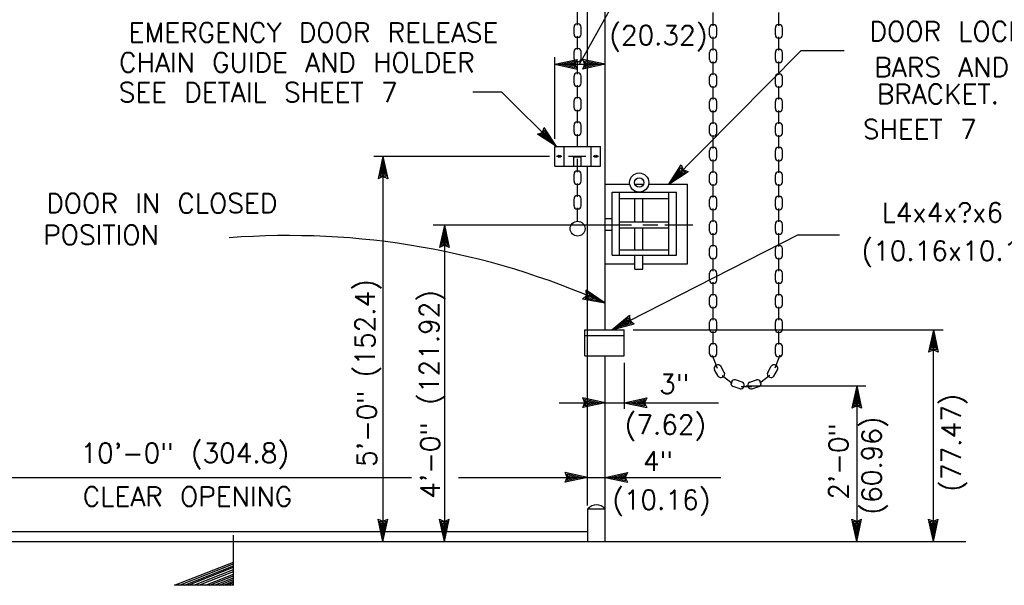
# Model space of a CAD drawing. Extents: x -21 to 2859, y -18 to 3983.
# Tile 6 of 47: x -7.71 to -1.37, y 0.9 to 4.55. Entities that reach past the tile are written whole.
import ezdxf
from ezdxf.enums import TextEntityAlignment as Align

# ---------------------------------------------------------------- set-up
doc = ezdxf.new("R2010")
doc.units = 0
doc.header["$LTSCALE"] = 25.4
doc.header["$MEASUREMENT"] = 0
doc.linetypes.add('HIDDEN2', pattern=[0.1875, 0.125, -0.0625])
doc.layers.add('PAN_RS', color=7, linetype='CONTINUOUS')
doc.layers.add('PAN_TS', color=7, linetype='CONTINUOUS')
doc.styles.add('TXT_SHX', font='txt.shx')

# ---------------------------------------------------------------- blocks, each defined once
blk = doc.blocks.new('LT2')
at = {"layer": 'PAN_TS', "color": 24, "linetype": 'CONTINUOUS'}
for p, q in [((0, 0), (-0.0015, 0.000325)), ((-0.00135, 0), (-0.0015, 0.000325)), ((0, 0), (-0.0015, -0.000325)), ((-0.0015, -0.000325), (-0.00135, 0)), ((-0.000387, 0), (-0.001362, 0.000212)), ((-0.001275, 0), (-0.001362, 0.000212)), ((-0.000387, 0), (-0.001362, -0.000212)), ((-0.001362, -0.000212), (-0.001275, 0)), ((-0.000763, 0), (-0.001225, 0.0001)), ((-0.001187, 0), (-0.001225, 0.0001)), ((-0.000763, 0), (-0.001225, -0.0001)), ((-0.001225, -0.0001), (-0.001187, 0))]:
    blk.add_line(p, q, dxfattribs=at)

msp = doc.modelspace()

# ---------------------------------------------------------------- linework, layer by layer
at = {"layer": 'PAN_RS', "color": 7, "linetype": 'CONTINUOUS'}
for p, q in [((-6.3321, 0.9044), (-6.3321, 1.2284)), ((-6.7111, 0.9044), (-6.3321, 1.0544)), ((-6.6801, 0.9044), (-6.3321, 1.0424)), ((-6.6471, 0.9044), (-6.3321, 1.0294)), ((-6.6241, 0.9044), (-6.3321, 1.0204)), ((-6.5881, 0.9044), (-6.3321, 1.0064)), ((-6.5541, 0.9044), (-6.3321, 0.9924)), ((-6.5131, 0.9044), (-6.3321, 0.9764)), ((-6.4861, 0.9044), (-6.3321, 0.9654)), ((-6.4541, 0.9044), (-6.3321, 0.9534)), ((-6.3321, 0.9044), (-6.7111, 0.9044)), ((-6.4251, 0.9044), (-6.3321, 0.9414)), ((-6.3961, 0.9044), (-6.3321, 0.9304)), ((-6.3761, 0.9044), (-6.3321, 0.9224)), ((-6.3491, 0.9044), (-6.3321, 0.9114))]:
    msp.add_line(p, q, dxfattribs=at)
at = {"layer": 'PAN_TS', "color": 7, "linetype": 'CONTINUOUS'}
for p, q in [((-3.9381, 2.5514), (-3.9381, 6.3184)), ((-4.1151, 4.5144), (-4.1151, 4.6004)), ((-4.1021, 4.2614), (-3.8991, 4.6264)), ((-3.2421, 4.5094), (-3.2421, 4.5954)), ((-2.8181, 4.5094), (-2.8181, 4.5954)), ((-4.1121, 4.5214), (-4.1181, 4.5214)), ((-3.2391, 4.5164), (-3.2451, 4.5164)), ((-2.8211, 4.5164), (-2.8151, 4.5164)), ((-4.1381, 4.4554), (-4.1381, 4.5014)), ((-4.1151, 4.3564), (-4.1151, 4.4424)), ((-4.0921, 4.4554), (-4.0921, 4.5014)), ((-3.2651, 4.4504), (-3.2651, 4.4964)), ((-3.2191, 4.4504), (-3.2191, 4.4964)), ((-2.8411, 4.4504), (-2.8411, 4.4964)), ((-2.7951, 4.4504), (-2.7951, 4.4964)), ((-4.1121, 4.4354), (-4.1181, 4.4354)), ((-3.2391, 4.4304), (-3.2451, 4.4304)), ((-3.2421, 4.3514), (-3.2421, 4.4374)), ((-2.8211, 4.4304), (-2.8151, 4.4304)), ((-2.8181, 4.3514), (-2.8181, 4.4374)), ((-4.1381, 4.2974), (-4.1381, 4.3434)), ((-4.1121, 4.3634), (-4.1181, 4.3634)), ((-4.0921, 4.2974), (-4.0921, 4.3434)), ((-2.6751, 4.3494), (-3.5271, 3.4894)), ((-3.2651, 4.2924), (-3.2651, 4.3384)), ((-3.2391, 4.3584), (-3.2451, 4.3584)), ((-3.2191, 4.2924), (-3.2191, 4.3384)), ((-2.8411, 4.2924), (-2.8411, 4.3384)), ((-2.8211, 4.3584), (-2.8151, 4.3584)), ((-2.7951, 4.2924), (-2.7951, 4.3384)), ((-2.6751, 4.3494), (-2.3982, 4.3494)), ((-4.2621, 3.7814), (-4.2621, 4.3084)), ((-4.2621, 4.2614), (-3.9381, 4.2614)), ((-4.1121, 4.2774), (-4.1181, 4.2774)), ((-4.1151, 4.1984), (-4.1151, 4.2844)), ((-3.2391, 4.2724), (-3.2451, 4.2724)), ((-3.2421, 4.1934), (-3.2421, 4.2794)), ((-2.8211, 4.2724), (-2.8151, 4.2724)), ((-2.8181, 4.1934), (-2.8181, 4.2794)), ((-4.1121, 4.2054), (-4.1181, 4.2054)), ((-3.2391, 4.2004), (-3.2451, 4.2004)), ((-2.8211, 4.2004), (-2.8151, 4.2004)), ((-4.1381, 4.1394), (-4.1381, 4.1854)), ((-4.1151, 4.0404), (-4.1151, 4.1264)), ((-4.0921, 4.1394), (-4.0921, 4.1854)), ((-3.2651, 4.1344), (-3.2651, 4.1804)), ((-3.2191, 4.1344), (-3.2191, 4.1804)), ((-2.8411, 4.1344), (-2.8411, 4.1804)), ((-2.7951, 4.1344), (-2.7951, 4.1804)), ((-4.7901, 4.0844), (-4.6051, 4.0844)), ((-4.6051, 4.0844), (-4.2501, 3.7314)), ((-4.1121, 4.1194), (-4.1181, 4.1194)), ((-3.2391, 4.1144), (-3.2451, 4.1144)), ((-3.2421, 4.0354), (-3.2421, 4.1214)), ((-2.8211, 4.1144), (-2.8151, 4.1144)), ((-2.8181, 4.0354), (-2.8181, 4.1214)), ((-4.1381, 3.9814), (-4.1381, 4.0274)), ((-4.1121, 4.0474), (-4.1181, 4.0474)), ((-4.0921, 3.9814), (-4.0921, 4.0274)), ((-3.2651, 3.9764), (-3.2651, 4.0224)), ((-3.2391, 4.0424), (-3.2451, 4.0424)), ((-3.2191, 3.9764), (-3.2191, 4.0224)), ((-2.8411, 3.9764), (-2.8411, 4.0224)), ((-2.8211, 4.0424), (-2.8151, 4.0424)), ((-2.7951, 3.9764), (-2.7951, 4.0224)), ((-4.1121, 3.9614), (-4.1181, 3.9614)), ((-4.1151, 3.8824), (-4.1151, 3.9684)), ((-3.2391, 3.9564), (-3.2451, 3.9564)), ((-3.2421, 3.8774), (-3.2421, 3.9634)), ((-2.8211, 3.9564), (-2.8151, 3.9564)), ((-2.8181, 3.8774), (-2.8181, 3.9634)), ((-4.1381, 3.8234), (-4.1381, 3.8694)), ((-4.1121, 3.8894), (-4.1181, 3.8894)), ((-4.0921, 3.8234), (-4.0921, 3.8694)), ((-3.2391, 3.8844), (-3.2451, 3.8844)), ((-2.8211, 3.8844), (-2.8151, 3.8844)), ((-4.1151, 3.7314), (-4.1151, 3.8104)), ((-3.2651, 3.8184), (-3.2651, 3.8644)), ((-3.2191, 3.8184), (-3.2191, 3.8644)), ((-2.8411, 3.8184), (-2.8411, 3.8644)), ((-2.7951, 3.8184), (-2.7951, 3.8644)), ((-4.1121, 3.8034), (-4.1181, 3.8034)), ((-3.2391, 3.7984), (-3.2451, 3.7984)), ((-3.2421, 3.7194), (-3.2421, 3.8054)), ((-2.8211, 3.7984), (-2.8151, 3.7984)), ((-2.8181, 3.7194), (-2.8181, 3.8054)), ((-4.2621, 3.7314), (-3.9681, 3.7314)), ((-4.2621, 3.6044), (-4.2621, 3.7314)), ((-4.2021, 3.6044), (-4.2021, 3.7314)), ((-4.0281, 3.6044), (-4.0281, 3.7314)), ((-3.9681, 3.6044), (-3.9681, 3.7314)), ((-3.2651, 3.6604), (-3.2651, 3.7064)), ((-3.2391, 3.7264), (-3.2451, 3.7264)), ((-3.2191, 3.6604), (-3.2191, 3.7064)), ((-2.8411, 3.6604), (-2.8411, 3.7064)), ((-2.8211, 3.7264), (-2.8151, 3.7264)), ((-2.7951, 3.6604), (-2.7951, 3.7064)), ((-4.2951, 3.6684), (-5.4271, 3.6684)), ((-5.3691, 3.6684), (-5.3691, 1.1874)), ((-4.2161, 3.6684), (-4.2501, 3.6684)), ((-4.0621, 3.6684), (-4.1731, 3.6684)), ((-4.1391, 3.6044), (-4.1391, 3.6654)), ((-4.1391, 3.6654), (-4.0931, 3.6654)), ((-4.1151, 3.5664), (-4.1151, 3.6524)), ((-4.0931, 3.6044), (-4.0931, 3.6654)), ((-3.9811, 3.6684), (-4.0141, 3.6684)), ((-3.2391, 3.6404), (-3.2451, 3.6404)), ((-3.2421, 3.5614), (-3.2421, 3.6474)), ((-2.8211, 3.6404), (-2.8151, 3.6404)), ((-2.8181, 3.5614), (-2.8181, 3.6474)), ((-4.2621, 3.6044), (-3.9681, 3.6044)), ((-4.1381, 3.5074), (-4.1381, 3.5534)), ((-4.1121, 3.5734), (-4.1181, 3.5734)), ((-4.0921, 3.5074), (-4.0921, 3.5534)), ((-3.2391, 3.5684), (-3.2451, 3.5684)), ((-2.8211, 3.5684), (-2.8151, 3.5684)), ((-4.1151, 3.4084), (-4.1151, 3.4944)), ((-3.9381, 3.4894), (-3.7791, 3.4894)), ((-3.7481, 3.4894), (-3.6901, 3.4894)), ((-3.6561, 3.4894), (-3.4071, 3.4894)), ((-3.4071, 2.9754), (-3.4071, 3.4894)), ((-3.2651, 3.5024), (-3.2651, 3.5484)), ((-3.2421, 3.4034), (-3.2421, 3.4894)), ((-3.2191, 3.5024), (-3.2191, 3.5484)), ((-2.8411, 3.5024), (-2.8411, 3.5484)), ((-2.8181, 3.4034), (-2.8181, 3.4894)), ((-2.7951, 3.5024), (-2.7951, 3.5484)), ((-4.1121, 3.4874), (-4.1181, 3.4874)), ((-3.8931, 3.0324), (-3.8931, 3.4374)), ((-3.8931, 3.4374), (-3.4771, 3.4374)), ((-3.8451, 3.0324), (-3.8451, 3.4374)), ((-3.7471, 3.4364), (-3.7471, 3.4444)), ((-3.6951, 3.4364), (-3.6951, 3.4444)), ((-3.5281, 3.0324), (-3.5281, 3.4374)), ((-3.4771, 3.0324), (-3.4771, 3.4374)), ((-3.2391, 3.4824), (-3.2451, 3.4824)), ((-2.8211, 3.4824), (-2.8151, 3.4824)), ((-4.1381, 3.3494), (-4.1381, 3.3954)), ((-4.1121, 3.4154), (-4.1181, 3.4154)), ((-4.0921, 3.3494), (-4.0921, 3.3954)), ((-3.8451, 3.3964), (-3.5281, 3.3964)), ((-3.7471, 3.2484), (-3.7471, 3.3964)), ((-3.6951, 3.2484), (-3.6951, 3.3964)), ((-3.2651, 3.3444), (-3.2651, 3.3904)), ((-3.2391, 3.4104), (-3.2451, 3.4104)), ((-3.2191, 3.3444), (-3.2191, 3.3904)), ((-2.8411, 3.3444), (-2.8411, 3.3904)), ((-2.8211, 3.4104), (-2.8151, 3.4104)), ((-2.7951, 3.3444), (-2.7951, 3.3904)), ((-4.1121, 3.3294), (-4.1181, 3.3294)), ((-4.1151, 3.2504), (-4.1151, 3.3364)), ((-3.2391, 3.3244), (-3.2451, 3.3244)), ((-3.2421, 3.2454), (-3.2421, 3.3314)), ((-2.8211, 3.3244), (-2.8151, 3.3244)), ((-2.8181, 3.2454), (-2.8181, 3.3314)), ((-3.8931, 3.2654), (-3.9381, 3.2654)), ((-3.8451, 3.2474), (-3.5281, 3.2474)), ((-3.2391, 3.2524), (-3.2451, 3.2524)), ((-2.8211, 3.2524), (-2.8151, 3.2524)), ((-3.7671, 3.2254), (-5.0451, 3.2254)), ((-4.9731, 3.2254), (-4.9731, 1.1864)), ((-3.8931, 3.1904), (-3.9381, 3.1904)), ((-3.8451, 3.2074), (-3.5281, 3.2074)), ((-3.7471, 3.0634), (-3.7471, 3.2064)), ((-3.6951, 3.0634), (-3.6951, 3.2064)), ((-3.5991, 3.2254), (-3.6941, 3.2254)), ((-3.3721, 3.2254), (-3.5521, 3.2254)), ((-3.2651, 3.1864), (-3.2651, 3.2324)), ((-3.2421, 3.0874), (-3.2421, 3.1734)), ((-3.2191, 3.1864), (-3.2191, 3.2324)), ((-2.8411, 3.1864), (-2.8411, 3.2324)), ((-2.8181, 3.0874), (-2.8181, 3.1734)), ((-2.7951, 3.1864), (-2.7951, 3.2324)), ((-2.6931, 3.1634), (-3.8941, 2.5514)), ((-3.2391, 3.1664), (-3.2451, 3.1664)), ((-2.8211, 3.1664), (-2.8151, 3.1664)), ((-2.6931, 3.1634), (-2.4288, 3.1634)), ((-3.8451, 3.0654), (-3.5281, 3.0654)), ((-3.2651, 3.0284), (-3.2651, 3.0744)), ((-3.2391, 3.0944), (-3.2451, 3.0944)), ((-3.2191, 3.0284), (-3.2191, 3.0744)), ((-2.8411, 3.0284), (-2.8411, 3.0744)), ((-2.8211, 3.0944), (-2.8151, 3.0944)), ((-2.7951, 3.0284), (-2.7951, 3.0744)), ((-3.8931, 3.0324), (-3.4771, 3.0324)), ((-3.7471, 2.9424), (-3.7471, 3.0324)), ((-3.6951, 2.9424), (-3.6951, 3.0324)), ((-3.2391, 3.0084), (-3.2451, 3.0084)), ((-3.2421, 2.9294), (-3.2421, 3.0154)), ((-2.8211, 3.0084), (-2.8151, 3.0084)), ((-2.8181, 2.9294), (-2.8181, 3.0154)), ((-3.9381, 2.9754), (-3.7481, 2.9754)), ((-3.7471, 2.9424), (-3.6951, 2.9424)), ((-3.6961, 2.9754), (-3.4071, 2.9754)), ((-3.2391, 2.9364), (-3.2451, 2.9364)), ((-2.8211, 2.9364), (-2.8151, 2.9364)), ((-3.2651, 2.8704), (-3.2651, 2.9164)), ((-3.2421, 2.7714), (-3.2421, 2.8574)), ((-3.2191, 2.8704), (-3.2191, 2.9164)), ((-2.8411, 2.8704), (-2.8411, 2.9164)), ((-2.8181, 2.7714), (-2.8181, 2.8574)), ((-2.7951, 2.8704), (-2.7951, 2.9164)), ((-3.2391, 2.8504), (-3.2451, 2.8504)), ((-2.8211, 2.8504), (-2.8151, 2.8504)), ((-3.2651, 2.7124), (-3.2651, 2.7584)), ((-3.2391, 2.7784), (-3.2451, 2.7784)), ((-3.2191, 2.7124), (-3.2191, 2.7584)), ((-2.8411, 2.7124), (-2.8411, 2.7584)), ((-2.8211, 2.7784), (-2.8151, 2.7784)), ((-2.7951, 2.7124), (-2.7951, 2.7584)), ((-3.2391, 2.6924), (-3.2451, 2.6924)), ((-3.2421, 2.6134), (-3.2421, 2.6994)), ((-2.8211, 2.6924), (-2.8151, 2.6924)), ((-2.8181, 2.6134), (-2.8181, 2.6994)), ((-3.2391, 2.6204), (-3.2451, 2.6204)), ((-2.8211, 2.6204), (-2.8151, 2.6204)), ((-4.0691, 2.5514), (-3.8141, 2.5514)), ((-4.0691, 2.3824), (-4.0691, 2.5514)), ((-3.8141, 2.3824), (-3.8141, 2.5514)), ((-3.7581, 2.5514), (-1.7601, 2.5514)), ((-3.2651, 2.5544), (-3.2651, 2.6004)), ((-3.2421, 2.4554), (-3.2421, 2.5414)), ((-3.2191, 2.5544), (-3.2191, 2.6004)), ((-2.8411, 2.5544), (-2.8411, 2.6004)), ((-2.8181, 2.4554), (-2.8181, 2.5414)), ((-2.7951, 2.5544), (-2.7951, 2.6004)), ((-1.8231, 1.1874), (-1.8231, 2.5514)), ((-4.0691, 2.5134), (-3.8141, 2.5134)), ((-3.2391, 2.5344), (-3.2451, 2.5344)), ((-2.8211, 2.5344), (-2.8151, 2.5344)), ((-3.2651, 2.3964), (-3.2651, 2.4424)), ((-3.2391, 2.4624), (-3.2451, 2.4624)), ((-3.2191, 2.3964), (-3.2191, 2.4424)), ((-2.8411, 2.3964), (-2.8411, 2.4424)), ((-2.8211, 2.4624), (-2.8151, 2.4624)), ((-2.7951, 2.3964), (-2.7951, 2.4424)), ((-4.0691, 2.3824), (-3.8141, 2.3824)), ((-3.9381, 1.1874), (-3.9381, 2.3824)), ((-3.2471, 2.3864), (-3.2161, 2.3034)), ((-3.2391, 2.3764), (-3.2451, 2.3764)), ((-2.8131, 2.3864), (-2.8441, 2.3034)), ((-2.8211, 2.3764), (-2.8151, 2.3764)), ((-3.8141, 2.3374), (-3.8141, 2.0414)), ((-3.2091, 2.2524), (-3.2331, 2.2924)), ((-3.2261, 2.3194), (-3.2201, 2.3234)), ((-3.1701, 2.2764), (-3.1931, 2.3154)), ((-2.8901, 2.2764), (-2.8671, 2.3154)), ((-2.8511, 2.2524), (-2.8271, 2.2924)), ((-2.8341, 2.3194), (-2.8401, 2.3234)), ((-3.1841, 2.2554), (-3.1191, 2.2064)), ((-3.1821, 2.2454), (-3.1771, 2.2484)), ((-3.0551, 2.2144), (-3.0981, 2.2284)), ((-3.0051, 2.2144), (-2.9621, 2.2284)), ((-2.8761, 2.2554), (-2.9411, 2.2064)), ((-2.8781, 2.2454), (-2.8831, 2.2484)), ((-3.1261, 2.2104), (-3.1231, 2.2154)), ((-3.0681, 2.1704), (-3.1131, 2.1854)), ((-3.0621, 2.1854), (-2.9921, 2.1854)), ((-3.0441, 2.1844), (-3.0421, 2.1904)), ((-3.0311, 2.1894), (-2.2591, 2.1894)), ((-3.0161, 2.1844), (-3.0181, 2.1904)), ((-2.9921, 2.1704), (-2.9471, 2.1854)), ((-2.9341, 2.2104), (-2.9371, 2.2154)), ((-2.3171, 2.1894), (-2.3171, 1.1864)), ((-4.2341, 2.0804), (-3.9381, 2.0804)), ((-3.9381, 2.0804), (-3.8141, 2.0804)), ((-3.8141, 2.0804), (-3.2064, 2.0804)), ((-9.0761, 1.5994), (-5.1858, 1.5994)), ((-4.8832, 1.5994), (-4.0521, 1.5994)), ((-4.0521, 1.5994), (-3.9381, 1.5994)), ((-3.9381, 1.5994), (-3.1925, 1.5994)), ((-4.0481, 1.1874), (-4.0481, 1.3974)), ((-4.0481, 1.3974), (-3.9381, 1.3974)), ((-9.1361, 1.2504), (-4.0481, 1.2504)), ((-15.5231, 1.1874), (-1.6151, 1.1874))]:
    msp.add_line(p, q, dxfattribs=at)
at = {"layer": 'PAN_TS', "color": 7, "linetype": 'HIDDEN2'}
for p, q in [((-4.0521, 3.7284), (-4.0521, 6.0444)), ((-4.0521, 1.4184), (-4.0521, 3.6054))]:
    msp.add_line(p, q, dxfattribs=at)
at = {"layer": 'PAN_TS', "color": 7, "linetype": 'CONTINUOUS'}
for centre, radius in [((-4.2331, 3.6684), 0.00854), ((-3.9981, 3.6684), 0.00854), ((-3.7181, 3.4994), 0.0617), ((-3.7181, 3.4994), 0.0304), ((-4.1151, 3.2024), 0.048)]:
    msp.add_circle(centre, radius, dxfattribs=at)
for centre, radius, start, end in [((-4.1181, 4.5014), 0.02, 90, 180), ((-4.1121, 4.5014), 0.02, 0, 90), ((-3.2451, 4.4964), 0.02, 90, 180), ((-3.2391, 4.4964), 0.02, 0, 90), ((-2.8211, 4.4964), 0.02, 90, 180), ((-2.8151, 4.4964), 0.02, 0, 90), ((-4.1181, 4.4554), 0.02, 180, 270), ((-4.1121, 4.4554), 0.02, 270, 360), ((-3.2451, 4.4504), 0.02, 180, 270), ((-3.2391, 4.4504), 0.02, 270, 360), ((-2.8211, 4.4504), 0.02, 180, 270), ((-2.8151, 4.4504), 0.02, 270, 360), ((-4.1181, 4.3434), 0.02, 90, 180), ((-4.1121, 4.3434), 0.02, 0, 90), ((-3.2451, 4.3384), 0.02, 90, 180), ((-3.2391, 4.3384), 0.02, 0, 90), ((-2.8211, 4.3384), 0.02, 90, 180), ((-2.8151, 4.3384), 0.02, 0, 90), ((-4.1181, 4.2974), 0.02, 180, 270), ((-4.1121, 4.2974), 0.02, 270, 360), ((-3.2451, 4.2924), 0.02, 180, 270), ((-3.2391, 4.2924), 0.02, 270, 360), ((-2.8211, 4.2924), 0.02, 180, 270), ((-2.8151, 4.2924), 0.02, 270, 360), ((-4.1181, 4.1854), 0.02, 90, 180), ((-4.1121, 4.1854), 0.02, 0, 90), ((-3.2451, 4.1804), 0.02, 90, 180), ((-3.2391, 4.1804), 0.02, 0, 90), ((-2.8211, 4.1804), 0.02, 90, 180), ((-2.8151, 4.1804), 0.02, 0, 90), ((-4.1181, 4.1394), 0.02, 180, 270), ((-4.1121, 4.1394), 0.02, 270, 360), ((-3.2451, 4.1344), 0.02, 180, 270), ((-3.2391, 4.1344), 0.02, 270, 360), ((-2.8211, 4.1344), 0.02, 180, 270), ((-2.8151, 4.1344), 0.02, 270, 360), ((-4.1181, 4.0274), 0.02, 90, 180), ((-4.1121, 4.0274), 0.02, 0, 90), ((-3.2451, 4.0224), 0.02, 90, 180), ((-3.2391, 4.0224), 0.02, 0, 90), ((-2.8211, 4.0224), 0.02, 90, 180), ((-2.8151, 4.0224), 0.02, 0, 90), ((-4.1181, 3.9814), 0.02, 180, 270), ((-4.1121, 3.9814), 0.02, 270, 360), ((-3.2451, 3.9764), 0.02, 180, 270), ((-3.2391, 3.9764), 0.02, 270, 360), ((-2.8211, 3.9764), 0.02, 180, 270), ((-2.8151, 3.9764), 0.02, 270, 360), ((-4.1181, 3.8694), 0.02, 90, 180), ((-4.1121, 3.8694), 0.02, 0, 90), ((-3.2451, 3.8644), 0.02, 90, 180), ((-3.2391, 3.8644), 0.02, 0, 90), ((-2.8211, 3.8644), 0.02, 90, 180), ((-2.8151, 3.8644), 0.02, 0, 90), ((-4.1181, 3.8234), 0.02, 180, 270), ((-4.1121, 3.8234), 0.02, 270, 360), ((-3.2451, 3.8184), 0.02, 180, 270), ((-3.2391, 3.8184), 0.02, 270, 360), ((-2.8211, 3.8184), 0.02, 180, 270), ((-2.8151, 3.8184), 0.02, 270, 360), ((-3.2451, 3.7064), 0.02, 90, 180), ((-3.2391, 3.7064), 0.02, 0, 90), ((-2.8211, 3.7064), 0.02, 90, 180), ((-2.8151, 3.7064), 0.02, 0, 90), ((-3.2451, 3.6604), 0.02, 180, 270), ((-3.2391, 3.6604), 0.02, 270, 360), ((-2.8211, 3.6604), 0.02, 180, 270), ((-2.8151, 3.6604), 0.02, 270, 360), ((-4.1181, 3.5534), 0.02, 90, 180), ((-4.1121, 3.5534), 0.02, 0, 90), ((-3.2451, 3.5484), 0.02, 90, 180), ((-3.2391, 3.5484), 0.02, 0, 90), ((-2.8211, 3.5484), 0.02, 90, 180), ((-2.8151, 3.5484), 0.02, 0, 90), ((-4.1181, 3.5074), 0.02, 180, 270), ((-4.1121, 3.5074), 0.02, 270, 360), ((-3.2451, 3.5024), 0.02, 180, 270), ((-3.2391, 3.5024), 0.02, 270, 360), ((-2.8211, 3.5024), 0.02, 180, 270), ((-2.8151, 3.5024), 0.02, 270, 360), ((-4.1181, 3.3954), 0.02, 90, 180), ((-4.1121, 3.3954), 0.02, 0, 90), ((-3.2451, 3.3904), 0.02, 90, 180), ((-3.2391, 3.3904), 0.02, 0, 90), ((-2.8211, 3.3904), 0.02, 90, 180), ((-2.8151, 3.3904), 0.02, 0, 90), ((-4.1181, 3.3494), 0.02, 180, 270), ((-4.1121, 3.3494), 0.02, 270, 360), ((-3.2451, 3.3444), 0.02, 180, 270), ((-3.2391, 3.3444), 0.02, 270, 360), ((-2.8211, 3.3444), 0.02, 180, 270), ((-2.8151, 3.3444), 0.02, 270, 360), ((-3.2451, 3.2324), 0.02, 90, 180), ((-3.2391, 3.2324), 0.02, 0, 90), ((-2.8211, 3.2324), 0.02, 90, 180), ((-2.8151, 3.2324), 0.02, 0, 90), ((-3.2451, 3.1864), 0.02, 180, 270), ((-3.2391, 3.1864), 0.02, 270, 360), ((-2.8211, 3.1864), 0.02, 180, 270), ((-2.8151, 3.1864), 0.02, 270, 360), ((-5.9777, -1.8351), 4.9931, 65.88984, 94.38054), ((-3.2451, 3.0744), 0.02, 90, 180), ((-3.2391, 3.0744), 0.02, 0, 90), ((-2.8211, 3.0744), 0.02, 90, 180), ((-2.8151, 3.0744), 0.02, 0, 90), ((-3.2451, 3.0284), 0.02, 180, 270), ((-3.2391, 3.0284), 0.02, 270, 360), ((-2.8211, 3.0284), 0.02, 180, 270), ((-2.8151, 3.0284), 0.02, 270, 360), ((-3.2451, 2.9164), 0.02, 90, 180), ((-3.2391, 2.9164), 0.02, 0, 90), ((-2.8211, 2.9164), 0.02, 90, 180), ((-2.8151, 2.9164), 0.02, 0, 90), ((-3.2451, 2.8704), 0.02, 180, 270), ((-3.2391, 2.8704), 0.02, 270, 360), ((-2.8211, 2.8704), 0.02, 180, 270), ((-2.8151, 2.8704), 0.02, 270, 360), ((-3.2451, 2.7584), 0.02, 90, 180), ((-3.2391, 2.7584), 0.02, 0, 90), ((-2.8211, 2.7584), 0.02, 90, 180), ((-2.8151, 2.7584), 0.02, 0, 90), ((-3.2451, 2.7124), 0.02, 180, 270), ((-3.2391, 2.7124), 0.02, 270, 360), ((-2.8211, 2.7124), 0.02, 180, 270), ((-2.8151, 2.7124), 0.02, 270, 360), ((-3.2451, 2.6004), 0.02, 90, 180), ((-3.2391, 2.6004), 0.02, 0, 90), ((-2.8211, 2.6004), 0.02, 90, 180), ((-2.8151, 2.6004), 0.02, 0, 90), ((-3.2451, 2.5544), 0.02, 180, 270), ((-3.2391, 2.5544), 0.02, 270, 360), ((-2.8211, 2.5544), 0.02, 180, 270), ((-2.8151, 2.5544), 0.02, 270, 360), ((-3.2451, 2.4424), 0.02, 90, 180), ((-3.2391, 2.4424), 0.02, 0, 90), ((-2.8211, 2.4424), 0.02, 90, 180), ((-2.8151, 2.4424), 0.02, 0, 90), ((-3.2451, 2.3964), 0.02, 180, 270), ((-3.2391, 2.3964), 0.02, 270, 360), ((-2.8211, 2.3964), 0.02, 180, 270), ((-2.8151, 2.3964), 0.02, 270, 360), ((-3.2156, 2.3026), 0.02, 120.39873, 210.39873), ((-3.2104, 2.3057), 0.02, 30.39873, 120.39873), ((-2.8498, 2.3057), 0.02, 59.60127, 149.60127), ((-2.8446, 2.3026), 0.02, 329.60127, 59.60127), ((-3.1923, 2.263), 0.02, 210.39873, 300.39873), ((-3.1871, 2.266), 0.02, 300.39873, 30.39873), ((-3.1044, 2.2091), 0.02, 72.54301, 162.54301), ((-2.9558, 2.2091), 0.02, 17.45699, 107.45699), ((-2.8731, 2.266), 0.02, 149.60127, 239.60127), ((-2.8679, 2.263), 0.02, 239.60127, 329.60127), ((-3.1072, 2.2044), 0.02, 162.54301, 252.54301), ((-3.0633, 2.1896), 0.02, 252.54301, 342.54301), ((-3.0615, 2.1953), 0.02, 342.54301, 72.54301), ((-2.9986, 2.1953), 0.02, 107.45699, 197.45699), ((-2.9968, 2.1896), 0.02, 197.45699, 287.45699), ((-2.953, 2.2044), 0.02, 287.45699, 17.45699), ((-3.9931, 1.3495), 0.0729, 41.06475, 138.93525)]:
    msp.add_arc(centre, radius, start, end, dxfattribs=at)

# ---------------------------------------------------------------- block references
at = {"layer": 'PAN_TS', "linetype": 'CONTINUOUS'}
for p, xscale, yscale, zscale, rotation in [((-4.2621, 4.2614), 96, 96, 96, 180.0000000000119), ((-4.2501, 3.7314), 95.99989818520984, 95.99989818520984, 95.99989818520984, 315.1618701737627), ((-5.3691, 3.6684), 96, 96, 96, 90.00000000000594), ((-3.5271, 3.4894), 96.00024686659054, 96.00024686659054, 96.00024686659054, 225.2677080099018), ((-4.9731, 3.2254), 96, 96, 96, 90.00000000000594), ((-3.9381, 2.7224), 96.00014220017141, 96.00014220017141, 96.00014220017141, 338.0897911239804), ((-3.8941, 2.5514), 95.99997058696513, 95.99997058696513, 95.99997058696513, 207.0022392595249), ((-1.8231, 2.5514), 96, 96, 96, 90.00000000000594), ((-2.3171, 2.1894), 96, 96, 96, 90.00000000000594), ((-3.8141, 2.0804), 96, 96, 96, 180.0000000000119), ((-3.9381, 1.5994), 96, 96, 96, 180.0000000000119), ((-5.3691, 1.1874), 96, 96, 96, 269.9999999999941), ((-4.9731, 1.1864), 96, 96, 96, 269.9999999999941), ((-2.3171, 1.1864), 96, 96, 96, 269.9999999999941), ((-1.8231, 1.1874), 96, 96, 96, 269.9999999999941)]:
    msp.add_blockref('LT2', p, dxfattribs=dict(at, xscale=xscale, yscale=yscale, zscale=zscale, rotation=rotation))
at = {"layer": 'PAN_TS', "linetype": 'CONTINUOUS', "xscale": 96, "yscale": 96, "zscale": 96}
for p in [(-3.9381, 4.2614), (-3.9381, 2.0804), (-4.0521, 1.5994)]:
    msp.add_blockref('LT2', p, dxfattribs=at)

# ---------------------------------------------------------------- texts
at = {"layer": 'PAN_TS', "color": 7, "linetype": 'CONTINUOUS', "style": 'TXT_SHX'}
for s, p in [('EMERGENCY DOOR RELEASE', (-5.817, 4.4044)), ('DOOR LOCKING', (-1.5949, 4.4114)), ('CHAIN GUIDE AND HOLDER', (-5.9237, 4.2114)), ('BARS AND RESTRAINING', (-1.1894, 4.1806)), ('SEE DETAIL SHEET 7', (-6.1728, 4.0184)), ('BRACKET. SEE DETAILS', (-1.2087, 4.0074)), ('SHEET 7', (-1.911, 3.7808)), ('DOOR IN CLOSED', (-6.7938, 3.3034)), ('L4x4x?x6', (-1.7651, 3.2441)), ('POSITION', (-7.1853, 3.0994)), ('(10.16x10.16x.64x15.24)', (-1.2178, 2.9978)), ('10\'-0" (304.8)', (-6.6459, 1.6944)), ('CLEAR OPENING', (-6.6281, 1.4144))]:
    msp.add_text(s, height=0.125, dxfattribs=at).set_placement(p, align=Align.CENTER)
for s, p in [('(20.32)', (-3.9111, 4.3864)), ('3"', (-3.5895, 2.1391)), ('(7.62)', (-3.8121, 1.8774)), ('4"', (-3.694, 1.6424)), ('(10.16)', (-3.8921, 1.3934))]:
    msp.add_text(s, height=0.125, dxfattribs=at).set_placement(p)
for s, p in [('(152.4)', (-5.4221, 2.5612)), ('(121.92)', (-5.0091, 2.4375)), ('5\'-0"', (-5.4111, 1.9139)), ('(77.47)', (-1.6461, 1.8241)), ('(60.96)', (-2.1581, 1.6766)), ('4\'-0"', (-5.0021, 1.7085)), ('2\'-0"', (-2.3721, 1.7028))]:
    msp.add_text(s, height=0.125, rotation=90, dxfattribs=at).set_placement(p, align=Align.CENTER)

doc.saveas('drawing.dxf')
